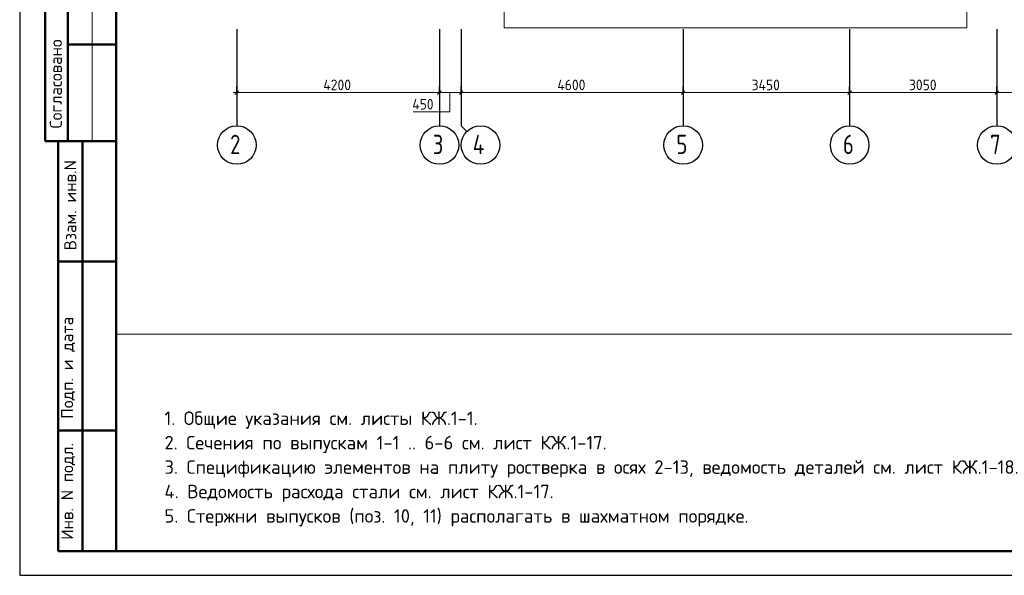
# Model space of a CAD drawing. Header units: millimetres. Extents: x 0 to 42000, y 0 to 29700.
# Tile 1 of 7: x 0 to 20405, y 0 to 11514. Entities that reach past the tile are written whole.
import ezdxf

# ---------------------------------------------------------------- set-up
doc = ezdxf.new("R2010")
doc.units = ezdxf.units.MM
doc.linetypes.add('______5', pattern=[1100, 800, -100, 100, -100])
for name, color, linetype, lineweight in [('Standard', 7, 'Continuous', 25), ('Позиционная метка номер позиции', 7, 'Continuous', 13), ('Размерная линия_ общее', 7, 'Continuous', 13)]:
    doc.layers.add(name, color=color, linetype=linetype, lineweight=lineweight)
doc.layers.add('Оси', color=7, linetype='______5', true_color=0x656565)
doc.styles.add('ISOCPEUR', font='txt')

msp = doc.modelspace()

# ---------------------------------------------------------------- linework, layer by layer
at = {"layer": 'Standard', "color": 7, "linetype": 'Continuous', "lineweight": 25, "transparency": 33554687}
msp.add_line((2000, 29200), (2000, 1058), dxfattribs=at)
at = {"layer": 'Standard', "color": 7, "linetype": 'Continuous', "lineweight": 50, "transparency": 33554687}
for p, q in [((527, 15500), (527, 9000)), ((527, 15500), (527, 9000)), ((1000, 15500), (1000, 9000)), ((2000, 11000), (1000, 11000)), ((0, 9000), (6, 9000)), ((527, 9000), (2000, 9000)), ((800, 500), (800, 9000)), ((800, 500), (800, 9000)), ((1300, 500), (1300, 9000)), ((800, 6500), (2000, 6500)), ((800, 3000), (2000, 3000)), ((2000, 500), (800, 500))]:
    msp.add_line(p, q, dxfattribs=at)
at = {"layer": 'Standard', "color": 7, "linetype": 'Continuous', "lineweight": 13, "transparency": 33554687}
msp.add_line((1500, 15500), (1500, 9000), dxfattribs=at)
at = {"layer": 'Standard', "color": 7, "linetype": 'Continuous', "lineweight": 25, "transparency": 33554687}
msp.add_lwpolyline([(0, 0), (42000, 0), (42000, 29700), (0, 29700), (0, 0)], close=True, dxfattribs=at)
at = {"layer": 'Standard', "color": 7, "linetype": 'Continuous', "lineweight": 50, "transparency": 33554687}
msp.add_lwpolyline([(2000, 29200), (41500, 29200), (41500, 500), (2000, 500), (2000, 29200)], close=True, dxfattribs=at)
at = {"layer": 'Standard', "color": 7, "linetype": 'Continuous', "lineweight": 13, "transparency": 33554687}
msp.add_lwpolyline([(41500, 29200), (2000, 29200), (2000, 5000), (41500, 5000), (41500, 29200)], dxfattribs=at)
at = {"layer": 'Оси', "color": 7, "linetype": 'Continuous', "lineweight": 25, "transparency": 33554687}
for p, q in [((4500, 11317), (4500, 9317)), ((8700, 11317), (8700, 9317)), ((13750, 11317), (13750, 9317)), ((17200, 11317), (17200, 9317)), ((20250, 11317), (20250, 9317))]:
    msp.add_line(p, q, dxfattribs=at)
msp.add_lwpolyline([(9150, 11317), (9150, 9317), (9267, 9199)], dxfattribs=at)
at = {"layer": 'Оси', "color": 7, "linetype": 'Continuous', "lineweight": 13, "transparency": 33554687}
msp.add_lwpolyline([(8154, 9603), (8914, 9603), (8914, 10003)], dxfattribs=at)
at = {"layer": 'Оси', "color": 7, "linetype": 'Continuous', "lineweight": 25, "transparency": 33554687}
for centre in [(4500, 8917), (8700, 8917), (9550, 8917), (13750, 8917), (17200, 8917), (20250, 8917)]:
    msp.add_circle(centre, 400, dxfattribs=at)
at = {"layer": 'Позиционная метка номер позиции', "color": 240, "linetype": 'Continuous', "lineweight": 13, "transparency": 33554687}
msp.add_lwpolyline([(10037, 17197), (19626, 17197), (19626, 11347), (10037, 11347), (10037, 17197)], dxfattribs=at)
at = {"layer": 'Размерная линия_ общее', "color": 7, "linetype": 'Continuous', "lineweight": 13, "transparency": 33554687}
for p, q in [((4500, 10003), (4425, 10003)), ((8700, 10003), (9150, 10003)), ((9150, 10003), (13750, 10003)), ((13750, 10003), (17200, 10003)), ((17200, 10003), (20250, 10003)), ((20250, 10003), (21800, 10003))]:
    msp.add_line(p, q, dxfattribs=at)
at = {"layer": 'Размерная линия_ общее', "color": 7, "linetype": 'Continuous', "lineweight": 25, "transparency": 33554687}
for p, q in [((4462, 9965), (4537, 10040)), ((8662, 9965), (8737, 10040)), ((9112, 9965), (9187, 10040)), ((13712, 9965), (13787, 10040)), ((17162, 9965), (17237, 10040)), ((20212, 9965), (20287, 10040))]:
    msp.add_line(p, q, dxfattribs=at)
at = {"layer": 'Размерная линия_ общее', "color": 253, "linetype": 'Continuous', "lineweight": -3, "true_color": 0xa0a0a0, "transparency": 33554687}
for p, q in [((4500, 10003), (4500, 10128)), ((4500, 10003), (4500, 9878)), ((4500, 10003), (4500, 9517)), ((8700, 10003), (8700, 10128)), ((8700, 10003), (8700, 9878)), ((8700, 10003), (8700, 9517)), ((9150, 10003), (9150, 10128)), ((9150, 10003), (9150, 9878)), ((9150, 10003), (9150, 9517)), ((13750, 10003), (13750, 10128)), ((13750, 10003), (13750, 9878)), ((13750, 10003), (13750, 9517)), ((17200, 10003), (17200, 10128)), ((17200, 10003), (17200, 9878)), ((17200, 10003), (17200, 9517)), ((20250, 10003), (20250, 10128)), ((20250, 10003), (20250, 9878)), ((20250, 10003), (20250, 9517))]:
    msp.add_line(p, q, dxfattribs=at)
at = {"layer": 'Размерная линия_ общее', "color": 7, "linetype": 'Continuous', "lineweight": 13, "transparency": 33554687}
msp.add_lwpolyline([(4500, 10003), (6362, 10003), (6362, 10003), (8700, 10003)], dxfattribs=at)

# ---------------------------------------------------------------- texts
at = {"layer": 'Standard', "color": 7, "linetype": 'Continuous', "lineweight": 50, "transparency": 33554687, "char_height": 250, "attachment_point": 7, "rotation": 90, "style": 'ISOCPEUR'}
for s, insert, width in [('\\A1;{\\fISOCPEUR|i0|b0;\\H250.000000;\\W1.000000;\\C7;Согласовано}\\P', (875, 9261), 2071.88), ('\\A1;{\\fISOCPEUR|i0|b0;\\H250.000000;\\W1.000000;\\C7;Взам. инв.N}\\P', (1173, 6736), 1909.1), ('\\A1;{\\fISOCPEUR|i0|b0;\\H250.000000;\\W1.000000;\\C7;Подп. и дата}\\P', (1149, 3242), 2197.06), ('\\A1;{\\fISOCPEUR|i0|b0;\\H250.000000;\\W1.000000;\\C7;Инв. N подл.}\\P', (1149, 734), 2021.79)]:
    msp.add_mtext(s, dxfattribs=dict(at, insert=insert, width=width))
at = {"layer": 'Standard', "color": 7, "linetype": 'Continuous', "lineweight": 13, "transparency": 33554687, "insert": (3000, 3395), "char_height": 280, "width": 17910.9, "attachment_point": 1, "line_spacing_factor": 1.084337}
msp.add_mtext('\\A1;{\\fISOCPEUR|i0|b0;\\H279.999995;\\W1.000000;\\C7;1. Общие указания см. листы КЖ.1-1.}\\P{\\fISOCPEUR|i0|b0;\\H279.999995;\\W1.000000;\\C7;2. Сечения по выпускам 1-1 .. 6-6 см. лист КЖ.1-17.}\\P{\\fISOCPEUR|i0|b0;\\H279.999995;\\W1.000000;\\C7;3. Спецификацию элементов на плиту ростверка в осях 2-13, ведомость деталей см. лист КЖ.1-18.}\\P{\\fISOCPEUR|i0|b0;\\H279.999995;\\W1.000000;\\C7;4. Ведомость расхода стали см. лист КЖ.1-17.}\\P{\\fISOCPEUR|i0|b0;\\H279.999995;\\W1.000000;\\C7;5. Стержни выпусков (поз. 10, 11) располагать в шахматном порядке. }\\P', dxfattribs=at)
at = {"layer": 'Оси', "color": 7, "linetype": 'Continuous', "lineweight": 35, "transparency": 33554687, "char_height": 400, "attachment_point": 7, "style": 'ISOCPEUR'}
for s, insert, width in [('\\W0.78;2', (4360, 8730), 435.21), ('\\W0.78;3', (8560, 8730), 435.21), ('\\W0.80;4', (9390, 8730), 479.77), ('\\W0.78;5', (13610, 8730), 435.22), ('\\W0.78;6', (17060, 8730), 435.21), ('\\W0.78;7', (20110, 8730), 435.2)]:
    msp.add_mtext(s, dxfattribs=dict(at, insert=insert, width=width))
at = {"layer": 'Размерная линия_ общее', "color": 7, "linetype": 'Continuous', "lineweight": 25, "transparency": 33554687, "char_height": 220, "attachment_point": 7, "style": 'ISOCPEUR'}
for s, insert, width in [('\\W0.93;4200', (6292, 10053), 740.39), ('\\W0.93;4600', (11142, 10053), 740.38), ('\\W0.93;3450', (15167, 10053), 740.39), ('\\W0.93;3050', (18428, 10053), 718.09), ('\\W0.92;450', (8138, 9653), 584.44)]:
    msp.add_mtext(s, dxfattribs=dict(at, insert=insert, width=width))

doc.saveas('drawing.dxf')
